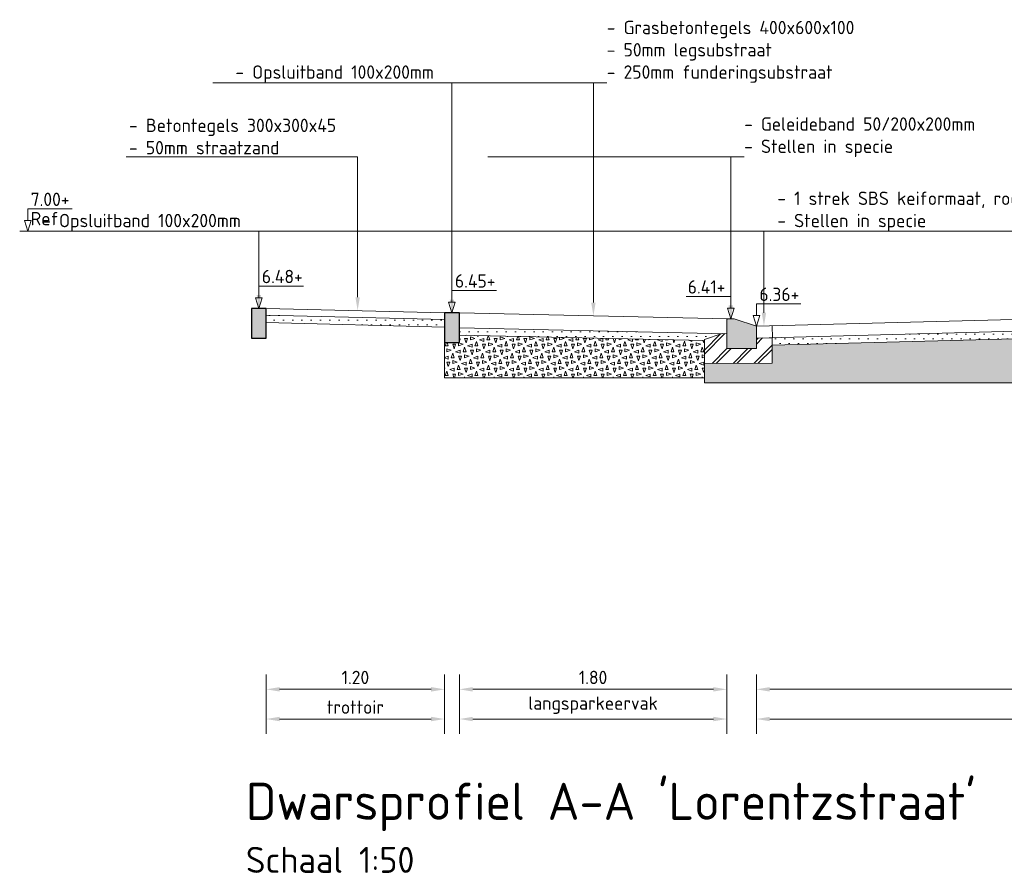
# Model space of a CAD drawing. Header units: metres. Extents: x 155733.7 to 155749.8, y 461848 to 461883.6.
# Tile 12 of 13: x 155733.7 to 155740.4, y 461877.7 to 461883.4. Entities that reach past the tile are written whole.
import ezdxf
from ezdxf import colors
from ezdxf.entities.mleader import LeaderData, LeaderLine
from ezdxf.math import Vec2, Vec3

# ---------------------------------------------------------------- set-up
doc = ezdxf.new("R2010")
doc.units = ezdxf.units.M
doc.layers.get('0').update_dxf_attribs({"lineweight": 18})
doc.layers.get('Defpoints').update_dxf_attribs({"lineweight": 18})
for name, color, linetype, lineweight in [('N-WE-GW-GROND_ZAND-AD-50', 7, 'Continuous', 18), ('N-WE-OG-HOOGTEPUNT-T18', 10, 'Continuous', 18), ('N-WE-VH-FUNDERING-A-200', 252, 'Continuous', 18), ('N-WE-VH-FUNDERING-AD-50', 252, 'Continuous', 18), ('N-WE-VH-KANTOPSLUITING_GELEIDEBAND-SD', 20, 'Continuous', 18), ('N-WE-VH-KANTOPSLUITING_OPSLUITBAND-SD', 150, 'Continuous', 25), ('N-WE-VH-VERHARDING-GD', 7, 'Continuous', 18), ('N-WE-VH-VERHARDING_FUNDERING-A-20', 7, 'Continuous', 18), ('X-XX-AL-M', 7, 'Continuous', 18), ('X-XX-AL-PEILMAAT-SD', 7, 'Continuous', 18), ('X-XX-AL-T35', 50, 'Continuous', 18), ('X-XX-AL-T50', 130, 'Continuous', 18)]:
    doc.layers.add(name, color=color, linetype=linetype, lineweight=lineweight)
doc.layers.add('X-XX-AL-HOOGTELABEL-S niet printen', color=7, linetype='Continuous', lineweight=18, plot=False)
doc.layers.add('X-XX-AL-HULPLIJN-G', color=210, linetype='Continuous', lineweight=18, plot=False)
doc.styles.add('NLCS-ISO', font='NLCS-ISO.ttf')
doc.styles.add('NLCS-ISO-M50-T18', font='NLCS-ISO.ttf', dxfattribs={"height": 0.09})
doc.styles.add('NLCS-ISO-M50-T35', font='NLCS-ISO.ttf', dxfattribs={"height": 0.175})
doc.styles.add('NLCS-ISO-M50-T50', font='NLCS-ISO.ttf', dxfattribs={"height": 0.25})
doc.dimstyles.new('NLCS-M50-T18-PIJL_L2_H2', dxfattribs={"dimscale": 0.05, "dimtxt": 2.5, "dimasz": 1.8, "dimexe": 2, "dimexo": 2, "dimgap": 0.7, "dimtad": 1, "dimzin": 0, "dimdsep": 46, "dimtxsty": 'NLCS-ISO-M50-T18', "dimcen": 0, "dimdle": 2, "dimclrd": 256, "dimclre": 256, "dimclrt": 10, "dimazin": 0, "dimtfac": 1, "dimtdec": 3, "dimtofl": 0, "dimtmove": 0, "dimatfit": 3, "dimfxl": 2, "dimfxlon": 1, "dimtfillclr": 256, "dimtolj": 1, "dimtzin": 0, "dimlwd": -1, "dimlwe": -1, "dimarcsym": 0})
pattern_1 = [(0, (0, -0.608964), (0.03125, 0.03125), [0, -0.0625])]

# ---------------------------------------------------------------- blocks, each defined once
blk = doc.blocks.new('SAL-PEILMAAT_INFRACAD_R01-SOD')
for p, q in [((0, 3), (6, 3)), ((0, 1.44), (0, 3)), ((0.45, 1.44), (-0.45, 1.44)), ((-0.45, 1.44), (0, 0)), ((0.45, 1.44), (0, 0))]:
    blk.add_line(p, q)
at = {"style": 'NLCS-ISO'}
for tag, p in [('...', (0.4, 3.4)), ('REF', (0.4, 0.8))]:
    blk.add_attdef(tag, p, '', height=1.8, dxfattribs=at)
blk = doc.blocks.new('SVH-KANTOPSLUITING_GELEIDEBAND_50_200X200-D')
h = blk.add_hatch(color=254)
h.dxf.hatch_style = 1
h.paths.add_polyline_path([(0, -0.2), (0, -0.005), (0.005, 0), (0.05, 0), (0.2, -0.05), (0.2, -0.2)])
blk.add_lwpolyline([(0, -0.2), (0, -0.005), (0.005, 0), (0.05, 0), (0.2, -0.05), (0.2, -0.2)], close=True)
blk = doc.blocks.new('SAL-PEILMAAT_INFRACAD_H01-SOD')
for p, q in [((0, 3), (6, 3)), ((0, 1.44), (0, 3)), ((0.45, 1.44), (-0.45, 1.44)), ((-0.45, 1.44), (0, 0)), ((0.45, 1.44), (0, 0))]:
    blk.add_line(p, q)
at = {"style": 'NLCS-ISO'}
blk.add_attdef('...', (0.4, 3.4), '', height=1.8, dxfattribs=at)
blk = doc.blocks.new('*D24')
at = {"layer": 'Defpoints', "color": 0, "transparency": 16777216}
for p in [(155735.3849, 461881.47), (155736.5849, 461881.44), (155736.5849, 461878.9048)]:
    blk.add_point(p, dxfattribs=at)
at = {"layer": 'X-XX-AL-M', "transparency": 16777216}
for p, q in [((155735.3849, 461879.0048), (155735.3849, 461878.8048)), ((155736.5849, 461879.0048), (155736.5849, 461878.8048)), ((155735.4749, 461878.9048), (155736.4949, 461878.9048))]:
    blk.add_line(p, q, dxfattribs=at)
for points in [[(155735.4749, 461878.9198), (155735.4749, 461878.8898), (155735.3849, 461878.9048)], [(155736.4949, 461878.9198), (155736.4949, 461878.8898), (155736.5849, 461878.9048)]]:
    blk.add_solid(points, dxfattribs=at)
at = {"layer": 'X-XX-AL-M', "color": 10, "transparency": 16777216, "insert": (155735.9849, 461878.9848), "char_height": 0.09, "attachment_point": 5, "style": 'NLCS-ISO-M50-T18', "bg_fill": 3, "box_fill_scale": 1.1, "bg_fill_color": 256, "bg_fill_true_color": 13158600, "bg_fill_transparency": 0}
blk.add_mtext('\\A1;1.20', dxfattribs=at)
blk = doc.blocks.new('*D25')
at = {"layer": 'Defpoints', "color": 0, "transparency": 16777216}
for p in [(155736.6849, 461881.44), (155738.4849, 461881.4), (155738.4849, 461878.9048)]:
    blk.add_point(p, dxfattribs=at)
at = {"layer": 'X-XX-AL-M', "transparency": 16777216}
for p, q in [((155736.6849, 461879.0048), (155736.6849, 461878.8048)), ((155738.4849, 461879.0048), (155738.4849, 461878.8048)), ((155736.7749, 461878.9048), (155738.3949, 461878.9048))]:
    blk.add_line(p, q, dxfattribs=at)
for points in [[(155736.7749, 461878.9198), (155736.7749, 461878.8898), (155736.6849, 461878.9048)], [(155738.3949, 461878.9198), (155738.3949, 461878.8898), (155738.4849, 461878.9048)]]:
    blk.add_solid(points, dxfattribs=at)
at = {"layer": 'X-XX-AL-M', "color": 10, "transparency": 16777216, "insert": (155737.5849, 461878.9848), "char_height": 0.09, "attachment_point": 5, "style": 'NLCS-ISO-M50-T18', "bg_fill": 3, "box_fill_scale": 1.1, "bg_fill_color": 256, "bg_fill_true_color": 13158600, "bg_fill_transparency": 0}
blk.add_mtext('\\A1;1.80', dxfattribs=at)
blk = doc.blocks.new('*D26')
at = {"layer": 'Defpoints', "color": 0, "transparency": 16777216}
for p in [(155738.6849, 461881.35), (155743.1849, 461881.33), (155743.1849, 461878.9048)]:
    blk.add_point(p, dxfattribs=at)
at = {"layer": 'X-XX-AL-M', "transparency": 16777216}
for p, q in [((155738.6849, 461879.0048), (155738.6849, 461878.8048)), ((155743.1849, 461879.0048), (155743.1849, 461878.8048)), ((155738.7749, 461878.9048), (155743.0949, 461878.9048))]:
    blk.add_line(p, q, dxfattribs=at)
for points in [[(155738.7749, 461878.9198), (155738.7749, 461878.8898), (155738.6849, 461878.9048)], [(155743.0949, 461878.9198), (155743.0949, 461878.8898), (155743.1849, 461878.9048)]]:
    blk.add_solid(points, dxfattribs=at)
at = {"layer": 'X-XX-AL-M', "color": 10, "transparency": 16777216, "insert": (155740.9349, 461878.9848), "char_height": 0.09, "attachment_point": 5, "style": 'NLCS-ISO-M50-T18', "bg_fill": 3, "box_fill_scale": 1.1, "bg_fill_color": 256, "bg_fill_true_color": 13158600, "bg_fill_transparency": 0}
blk.add_mtext('\\A1;4.50', dxfattribs=at)
blk = doc.blocks.new('*D31')
at = {"layer": 'Defpoints', "color": 0, "transparency": 16777216}
for p in [(155738.6849, 461881.35), (155743.1849, 461881.33), (155738.6849, 461878.7048)]:
    blk.add_point(p, dxfattribs=at)
at = {"layer": 'X-XX-AL-M', "transparency": 16777216}
for p, q in [((155738.6849, 461878.8048), (155738.6849, 461878.6048)), ((155743.1849, 461878.8048), (155743.1849, 461878.6048)), ((155743.0949, 461878.7048), (155738.7749, 461878.7048))]:
    blk.add_line(p, q, dxfattribs=at)
for points in [[(155738.7749, 461878.7198), (155738.7749, 461878.6898), (155738.6849, 461878.7048)], [(155743.0949, 461878.7198), (155743.0949, 461878.6898), (155743.1849, 461878.7048)]]:
    blk.add_solid(points, dxfattribs=at)
at = {"layer": 'X-XX-AL-M', "color": 10, "transparency": 16777216, "insert": (155740.9349, 461878.7983), "char_height": 0.09, "attachment_point": 5, "style": 'NLCS-ISO-M50-T18', "bg_fill": 3, "box_fill_scale": 1.1, "bg_fill_color": 256, "bg_fill_true_color": 13158600, "bg_fill_transparency": 0}
blk.add_mtext('\\A1;rijbaan', dxfattribs=at)
blk = doc.blocks.new('*D32')
at = {"layer": 'Defpoints', "color": 0, "transparency": 16777216}
for p in [(155736.6849, 461881.44), (155738.4849, 461881.4001), (155736.6849, 461878.7048)]:
    blk.add_point(p, dxfattribs=at)
at = {"layer": 'X-XX-AL-M', "transparency": 16777216}
for p, q in [((155736.6849, 461878.8048), (155736.6849, 461878.6048)), ((155738.4849, 461878.8048), (155738.4849, 461878.6048)), ((155738.3949, 461878.7048), (155736.7749, 461878.7048))]:
    blk.add_line(p, q, dxfattribs=at)
for points in [[(155736.7749, 461878.7198), (155736.7749, 461878.6898), (155736.6849, 461878.7048)], [(155738.3949, 461878.7198), (155738.3949, 461878.6898), (155738.4849, 461878.7048)]]:
    blk.add_solid(points, dxfattribs=at)
at = {"layer": 'X-XX-AL-M', "color": 10, "transparency": 16777216, "insert": (155737.5849, 461878.7983), "char_height": 0.09, "attachment_point": 5, "style": 'NLCS-ISO-M50-T18', "bg_fill": 3, "box_fill_scale": 1.1, "bg_fill_color": 256, "bg_fill_true_color": 13158600, "bg_fill_transparency": 0}
blk.add_mtext('\\A1;langsparkeervak', dxfattribs=at)
blk = doc.blocks.new('*D33')
at = {"layer": 'Defpoints', "color": 0, "transparency": 16777216}
for p in [(155735.3849, 461881.47), (155736.5849, 461881.44), (155735.3849, 461878.7048)]:
    blk.add_point(p, dxfattribs=at)
at = {"layer": 'X-XX-AL-M', "transparency": 16777216}
for p, q in [((155735.3849, 461878.8048), (155735.3849, 461878.6048)), ((155736.5849, 461878.8048), (155736.5849, 461878.6048)), ((155736.4949, 461878.7048), (155735.4749, 461878.7048))]:
    blk.add_line(p, q, dxfattribs=at)
for points in [[(155735.4749, 461878.7198), (155735.4749, 461878.6898), (155735.3849, 461878.7048)], [(155736.4949, 461878.7198), (155736.4949, 461878.6898), (155736.5849, 461878.7048)]]:
    blk.add_solid(points, dxfattribs=at)
at = {"layer": 'X-XX-AL-M', "color": 10, "transparency": 16777216, "insert": (155735.9849, 461878.7848), "char_height": 0.09, "attachment_point": 5, "style": 'NLCS-ISO-M50-T18', "bg_fill": 3, "box_fill_scale": 1.1, "bg_fill_color": 256, "bg_fill_true_color": 13158600, "bg_fill_transparency": 0}
blk.add_mtext('\\A1;trottoir', dxfattribs=at)
blk = doc.blocks.new('SVH-KANTOPSLUITING_OPSLUITBAND_100X200-D')
blk.add_hatch(color=254).paths.add_polyline_path([(-0.1, -0.2), (0, -0.2), (0, 0), (-0.1, 0)])
at = {"flags": 128}
blk.add_lwpolyline([(-0.1, -0.2), (0, -0.2), (0, 0), (-0.1, 0)], close=True, dxfattribs=at)

msp = doc.modelspace()

# ---------------------------------------------------------------- hatches: boundary and pattern name
at = {"layer": 'N-WE-GW-GROND_ZAND-AD-50', "ltscale": 0.2, "transparency": 33554687}
h = msp.add_hatch(dxfattribs=at)
h.set_pattern_fill('AGW-GROND_ZAND_CUNETZAND-SOD', color=256, scale=0.05, pattern_type=2)
h.set_pattern_definition(pattern_1)
h.paths.add_polyline_path([(155736.5849, 461881.345), (155736.5849, 461881.395), (155735.3849, 461881.425), (155735.3849, 461881.375)])
h = msp.add_hatch(dxfattribs=at)
h.set_pattern_fill('AGW-GROND_ZAND_CUNETZAND-SOD', color=256, scale=0.05, pattern_type=2)
h.set_pattern_definition([(0, (0, 0), (0.03125, 0.03125), [0, -0.0625])])
h.paths.add_polyline_path([(155736.6849, 461881.34), (155736.6849, 461881.2899), (155738.3349, 461881.2534), (155738.3349, 461881.2608), (155738.4544, 461881.3007)])
h = msp.add_hatch(dxfattribs=at)
h.set_pattern_fill('AGW-GROND_ZAND_CUNETZAND-SOD', color=256, scale=0.05, pattern_type=2)
h.set_pattern_definition(pattern_1)
h.paths.add_polyline_path([(155743.0797, 461881.2227), (155743.0796, 461881.2728), (155740.9349, 461881.33), (155738.7899, 461881.2728), (155738.7899, 461881.2227), (155740.9349, 461881.2799)])
at = {"layer": 'N-WE-VH-FUNDERING-A-200'}
h = msp.add_hatch(dxfattribs=at)
h.set_pattern_fill('AVH-FUNDERING_GRANULAAT_BETON-SOD', color=256, scale=0.02, pattern_type=2)
h.set_pattern_definition([(0, (155736.589856, 461881.018317), (0.08, 0.04), [0.02, -0.18]), (18.43495, (155736.599856, 461880.978317), (0.079999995, 0.04000009), [0.0316228, -0.6008328]), (71.565, (155736.589856, 461881.01832), (0.06, -0.02), [0.0316228, -0.0316228]), (90, (155736.599856, 461880.978317), (-0.04, 0.08), [0.02, -0.18]), (108.43495, (155736.609856, 461881.018317), (-0.04000009, 0.079999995), [0.0316228, -0.6008328]), (161.565, (155736.569856, 461881.00832), (0.02, 0.06), [0.0316228, -0.0316228]), (180, (155736.579856, 461880.988317), (-0.08, -0.04), [0.02, -0.18]), (198.43495, (155736.569856, 461881.028317), (-0.079999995, -0.040000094), [0.0316228, -0.6008328]), (270, (155736.569856, 461881.028317), (0.04, -0.08), [0.02, -0.18]), (288.43495, (155736.559856, 461880.988317), (0.040000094, -0.079999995), [0.0316228, -0.6008328])])
h.paths.add_polyline_path([(155738.3349, 461881.2534), (155736.6849, 461881.2899), (155736.6849, 461881.24), (155736.5849, 461881.24), (155736.5849, 461881.0033), (155738.3349, 461881.0033), (155738.3349, 461881.1)])
at = {"layer": 'N-WE-VH-FUNDERING-AD-50'}
h = msp.add_hatch(dxfattribs=at)
h.set_pattern_fill('AVH-FUNDERING_01-SOD', color=256, scale=0.2, pattern_type=2)
h.set_pattern_definition([(0, (155741.12486, 461882.0169), (0, 0.2), [0, -0.2]), (0, (155741.12686, 461881.9469), (0, 0.2), [0, -0.2]), (0, (155741.13286, 461882.0549), (0, 0.2), [0, -0.2]), (338.1986, (155741.028856, 461881.9929), (0.60000005, -0.2), [0.021541, -1.055492]), (216.8699, (155741.048856, 461881.9849), (0.6, 0.4), [0.01, -0.99]), (130.6013, (155741.040856, 461881.978898), (1.00000008, -1.1999998), [0.018439, -1.82547]), (206.565, (155740.97486, 461881.9549), (-0.1999998, -0.2000003), [0.004472, -0.442741]), (326.31, (155740.970856, 461881.9529), (0.3999999, -0.2000003), [0.007211, -0.713899]), (108.435, (155740.976856, 461881.9489), (-0.1999997, 0.4000001), [0.006325, -0.626131]), (225, (155741.10286, 461881.9349), (-2e-17, -0.2), [0.008485, -0.274357]), (0, (155741.09686, 461881.9289), (0.2, 0.2), [0.012, -0.188]), (135, (155741.10886, 461881.9289), (-0.2, 0), [0.008485, -0.274357]), (251.565, (155741.078856, 461882.0629), (0.1999997, 0.4000001), [0.006325, -0.626131]), (0, (155741.07686, 461882.0569), (0.2, 0.2), [0.01, -0.19]), (143.1301, (155741.086856, 461882.0569), (-0.6, 0.4), [0.01, -0.99]), (213.69, (155740.972856, 461882.0649), (0.3999999, 0.2000003), [0.007211, -0.713899]), (341.565, (155740.966856, 461882.0609), (-0.4000001, 0.1999997), [0.012649, -0.619806]), (126.8699, (155740.978856, 461882.0569), (0.4, -0.6), [0.01, -0.99]), (0, (155741.03086, 461882.0569), (0, 0.2), [0, -0.2]), (0, (155740.97686, 461882.0049), (0, 0.2), [0, -0.2]), (0, (155741.03286, 461881.9309), (0, 0.2), [0, -0.2]), (0, (155741.08686, 461881.9929), (0, 0.2), [0, -0.2]), (0, (155741.02886, 461882.0269), (0, 0.2), [0, -0.2]), (0, (155740.98486, 461882.0329), (0, 0.2), [0, -0.2]), (0, (155741.00286, 461882.0209), (0, 0.2), [0, -0.2]), (0, (155740.99486, 461881.9729), (0, 0.2), [0, -0.2]), (0, (155740.94686, 461881.9809), (0, 0.2), [0, -0.2]), (0, (155740.94886, 461882.0269), (0, 0.2), [0, -0.2]), (0, (155740.94286, 461882.0709), (0, 0.2), [0, -0.2]), (0, (155741.00486, 461882.0789), (0, 0.2), [0, -0.2]), (0, (155741.04886, 461882.0869), (0, 0.2), [0, -0.2]), (0, (155741.11886, 461882.0789), (0, 0.2), [0, -0.2]), (0, (155741.07086, 461882.0169), (0, 0.2), [0, -0.2]), (0, (155741.05086, 461882.0529), (0, 0.2), [0, -0.2]), (0, (155741.06686, 461881.9569), (0, 0.2), [0, -0.2]), (0, (155741.00686, 461881.9469), (0, 0.2), [0, -0.2]), (0, (155741.06686, 461881.9029), (0, 0.2), [0, -0.2]), (0, (155741.00086, 461881.9149), (0, 0.2), [0, -0.2]), (0, (155740.93686, 461881.9089), (0, 0.2), [0, -0.2]), (0, (155740.96086, 461881.8989), (0, 0.2), [0, -0.2]), (0, (155740.96286, 461881.9269), (0, 0.2), [0, -0.2]), (0, (155741.09686, 461881.8949), (0, 0.2), [0, -0.2]), (0, (155741.12086, 461881.9769), (0, 0.2), [0, -0.2]), (0, (155741.11086, 461882.0369), (0, 0.2), [0, -0.2]), (0, (155741.01886, 461881.8929), (0, 0.2), [0, -0.2])])
h.paths.add_polyline_path([(155738.7899, 461881.2227), (155738.7899, 461881.1007), (155738.3349, 461881.1), (155738.3349, 461880.9701), (155743.5849, 461880.9701), (155743.5849, 461881.25), (155743.4849, 461881.25), (155743.4849, 461881.15), (155743.0799, 461881.15), (155743.0797, 461881.2227), (155740.9349, 461881.2799)])
at = {"layer": 'N-WE-VH-VERHARDING_FUNDERING-A-20'}
h = msp.add_hatch(dxfattribs=at)
h.set_pattern_fill('AVH-FUNDERING_SCHUIMBETON-SO', color=256, scale=0.02, angle=0.21518, pattern_type=2)
h.set_pattern_definition([(45.215183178, (10809.25244, 49788.94759), (-0.070975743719, 0.07044461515), []), (45.215183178, (10809.25254, 49788.91959), (-0.070975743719, 0.07044461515), [])])
h.paths.add_polyline_path([(155738.6849, 461881.27), (155738.7899, 461881.2728), (155738.7899, 461881.1007), (155738.3349, 461881.1), (155738.3349, 461881.2608), (155738.4544, 461881.3007), (155738.4849, 461881.3001), (155738.4849, 461881.2), (155738.6849, 461881.2)])

# ---------------------------------------------------------------- linework, layer by layer
at = {"layer": 'N-WE-VH-VERHARDING-GD', "flags": 128}
for points in [[(155735.3849, 461881.47), (155736.5849, 461881.44)], [(155736.6849, 461881.44), (155738.4899, 461881.4)], [(155735.3849, 461881.425), (155736.5849, 461881.395)], [(155735.3849, 461881.375), (155736.5849, 461881.345)], [(155738.6849, 461881.35), (155740.9349, 461881.41), (155743.1882, 461881.3499)], [(155736.6849, 461881.34), (155738.4849, 461881.3001)], [(155738.687, 461881.27), (155740.9349, 461881.33), (155743.1827, 461881.27)], [(155738.7899, 461881.3528), (155738.792, 461881.2728)], [(155736.6849, 461881.2899), (155738.3349, 461881.2534)], [(155743.4849, 461881.25), (155743.5849, 461881.25), (155743.5849, 461880.9701), (155738.3349, 461880.9701), (155738.3349, 461881.1)], [(155738.7899, 461881.2227), (155740.9349, 461881.2799), (155743.0797, 461881.2227)]]:
    msp.add_lwpolyline(points, dxfattribs=at)
msp.add_lwpolyline([(155738.6849, 461881.27), (155738.6849, 461881.2), (155738.4849, 461881.2), (155738.4849, 461881.3001), (155738.4544, 461881.3007), (155738.3349, 461881.2608), (155738.3349, 461881.1), (155738.7899, 461881.1007), (155738.7899, 461881.2728)], close=True, dxfattribs=at)
at = {"layer": 'X-XX-AL-HULPLIJN-G', "flags": 128}
msp.add_lwpolyline([(155733.7786, 461881.99), (155748.8285, 461881.99)], dxfattribs=at)

# ---------------------------------------------------------------- block references
at = {"layer": 'N-WE-VH-KANTOPSLUITING_GELEIDEBAND-SD'}
msp.add_blockref('SVH-KANTOPSLUITING_GELEIDEBAND_50_200X200-D', (155738.4849, 461881.4), dxfattribs=at)
at = {"layer": 'X-XX-AL-HOOGTELABEL-S niet printen', "xscale": 0.05, "yscale": 0.05, "zscale": 0.05}
msp.add_blockref('SAL-PEILMAAT_INFRACAD_R01-SOD', (155733.7786, 461881.99), dxfattribs=at).add_auto_attribs({'...': '7.00+', 'REF': 'Ref'})
at = {"layer": 'X-XX-AL-PEILMAAT-SD', "xscale": 0.05, "yscale": 0.05, "zscale": 0.05}
for p, values in [((155735.3349, 461881.47), {'...': '6.48+'}), ((155736.6349, 461881.44), {'...': '6.45+'})]:
    msp.add_blockref('SAL-PEILMAAT_INFRACAD_H01-SOD', p, dxfattribs=at).add_auto_attribs(values)
at = {"layer": 'X-XX-AL-PEILMAAT-SD'}
ref = msp.add_blockref('SAL-PEILMAAT_INFRACAD_H01-SOD', (155738.5124, 461881.4), dxfattribs=dict(at, xscale=-0.05, yscale=0.05, zscale=0.05))
ref.add_attrib('...', '6.41+', (155738.2224, 461881.57), dxfattribs={"layer": '0', "height": 0.09, "style": 'NLCS-ISO'})

# ---------------------------------------------------------------- texts
at = {"layer": 'X-XX-AL-T35', "insert": (155735.2476, 461877.8438), "char_height": 0.175, "attachment_point": 1, "style": 'NLCS-ISO-M50-T35'}
msp.add_mtext_dynamic_manual_height_columns('Schaal 1:50', width=5.387368, gutter_width=1.75, heights=[0], dxfattribs=at)
at = {"layer": 'X-XX-AL-T50', "insert": (155735.2476, 461878.2756), "char_height": 0.25, "attachment_point": 1, "style": 'NLCS-ISO-M50-T50'}
msp.add_mtext_dynamic_manual_height_columns("Dwarsprofiel A-A 'Lorentzstraat' ", width=9.977234, gutter_width=2.5, heights=[0], dxfattribs=at)

# ---------------------------------------------------------------- next in the draw order: dimensions: what is measured, and where the dimension line sits
at = {"layer": 'X-XX-AL-M'}
for base, p1, p2, picture, middle in [((155736.5849, 461878.9048), (155735.3849, 461881.47), (155736.5849, 461881.44), '*D24', (155735.9849, 461878.9848)), ((155738.4849, 461878.9048), (155736.6849, 461881.44), (155738.4849, 461881.4), '*D25', (155737.5849, 461878.9848)), ((155743.1849, 461878.9048), (155738.6849, 461881.35), (155743.1849, 461881.33), '*D26', (155740.9349, 461878.9848))]:
    dim = msp.add_linear_dim(base=base, p1=p1, p2=p2, dimstyle='NLCS-M50-T18-PIJL_L2_H2', override={"dimtfill": 1}, dxfattribs=at)
    dim.commit()
    dim.dimension.update_dxf_attribs({"geometry": picture, "text_midpoint": middle})

# ---------------------------------------------------------------- next in the draw order: dimensions: what is measured, and where the dimension line sits
for base, p1, p2, text, picture, middle in [((155735.3849, 461878.7048), (155736.5849, 461881.44), (155735.3849, 461881.47), 'trottoir', '*D33', (155735.9849, 461878.7848)), ((155736.6849, 461878.7048), (155738.4849, 461881.4001), (155736.6849, 461881.44), 'langsparkeervak', '*D32', (155737.5849, 461878.7983)), ((155738.6849, 461878.7048), (155743.1849, 461881.33), (155738.6849, 461881.35), 'rijbaan', '*D31', (155740.9349, 461878.7983))]:
    dim = msp.add_linear_dim(base=base, p1=p1, p2=p2, text=text, dimstyle='NLCS-M50-T18-PIJL_L2_H2', override={"dimtfill": 1}, dxfattribs=at)
    dim.commit()
    dim.dimension.update_dxf_attribs({"geometry": picture, "text_midpoint": middle})

# ---------------------------------------------------------------- next in the draw order: linework, layer by layer
at = {"layer": 'N-WE-VH-VERHARDING-GD', "flags": 128}
msp.add_lwpolyline([(155736.5849, 461881.24), (155736.5849, 461881.0033), (155738.3349, 461881.0033)], dxfattribs=at)

# ---------------------------------------------------------------- next in the draw order: block references
at = {"layer": 'N-WE-VH-KANTOPSLUITING_OPSLUITBAND-SD'}
for p in [(155735.3849, 461881.47), (155736.6849, 461881.44)]:
    msp.add_blockref('SVH-KANTOPSLUITING_OPSLUITBAND_100X200-D', p, dxfattribs=at)
at = {"layer": 'X-XX-AL-PEILMAAT-SD', "xscale": 0.05, "yscale": 0.05, "zscale": 0.05}
msp.add_blockref('SAL-PEILMAAT_INFRACAD_H01-SOD', (155738.6849, 461881.35), dxfattribs=at).add_auto_attribs({'...': '6.36+'})

# ---------------------------------------------------------------- next in the draw order: leaders
at = {"layer": 'N-WE-OG-HOOGTEPUNT-T18'}
ml = msp.add_multileader_mtext('Standard', dxfattribs=at)
ml.set_content('- Grasbetontegels 400x600x100\\P- 50mm legsubstraat\\P- 250mm funderingsubstraat', color=256, style='NLCS-ISO-M50-T18')
ml.set_leader_properties(color=256, linetype='ByLayer', lineweight=-1)
ml.build(insert=Vec2(0, 0))
ml.multileader.update_dxf_attribs({"text_left_attachment_type": 5, "text_right_attachment_type": 5, "dogleg_length": 0.09, "arrow_head_size": 0.09})
ctx = ml.context
ctx.base_point, ctx.char_height, ctx.arrow_head_size, ctx.landing_gap_size, ctx.plane_origin = Vec3(155737.6774, 461882.99), 0.09, 0.09, 0, Vec3(9249.9776, 37956.8857)
ctx.left_attachment, ctx.right_attachment = 5, 5
notes = []
notes.append((ctx, [(0, (1, 1, 0), (155737.5874, 461882.99), (1, 0), 0.09, [(0, [(155737.5874, 461881.42)], 0, [])])]))
ctx.mtext.insert, ctx.mtext.flow_direction = Vec3(155737.6774, 461883.407), 5
ml = msp.add_multileader_mtext('Standard', dxfattribs=at)
ml.set_content('- Opsluitband 100x200mm', color=256, style='NLCS-ISO-M50-T18')
ml.set_leader_properties(color=256, linetype='ByLayer', lineweight=-1)
ml.build(insert=Vec2(0, 0))
ml.multileader.update_dxf_attribs({"text_left_attachment_type": 5, "text_right_attachment_type": 5, "dogleg_length": 0.09, "arrow_head_size": 0.09})
ctx = ml.context
ctx.base_point, ctx.char_height, ctx.arrow_head_size, ctx.landing_gap_size, ctx.plane_origin = Vec3(155735.1769, 461882.99), 0.09, 0.09, 0, Vec3(302224.2447, 37956.9057)
ctx.left_attachment, ctx.right_attachment = 5, 5
notes.append((ctx, [(0, (1, 1, 0), (155736.6349, 461882.99), (-1, 0), 0.09, [(0, [(155736.6349, 461881.44)], 0, [])])]))
ctx.mtext.insert, ctx.mtext.flow_direction = Vec3(155735.1769, 461883.107), 5
ml = msp.add_multileader_mtext('Standard', dxfattribs=at)
ml.set_content('- Geleideband 50/200x200mm\\P- Stellen in specie', color=256, style='NLCS-ISO-M50-T18')
ml.set_leader_properties(color=256, linetype='ByLayer', lineweight=-1)
ml.build(insert=Vec2(0, 0))
ml.multileader.update_dxf_attribs({"text_left_attachment_type": 5, "text_right_attachment_type": 5, "dogleg_length": 0.09, "arrow_head_size": 0.09})
ctx = ml.context
ctx.base_point, ctx.char_height, ctx.arrow_head_size, ctx.landing_gap_size, ctx.plane_origin = Vec3(155738.6024, 461882.49), 0.09, 0.09, 0, Vec3(9250.9026, 37956.8657)
ctx.left_attachment, ctx.right_attachment = 5, 5
notes.append((ctx, [(0, (1, 1, 0), (155738.5124, 461882.49), (1, 0), 0.09, [(0, [(155738.5124, 461881.4)], 0, [])])]))
ctx.mtext.insert, ctx.mtext.flow_direction = Vec3(155738.6024, 461882.757), 5
ml = msp.add_multileader_mtext('Standard', dxfattribs=at)
ml.set_content('- Betontegels 300x300x45\\P- 50mm straatzand', color=256, style='NLCS-ISO-M50-T18')
ml.set_leader_properties(color=256, linetype='ByLayer', lineweight=-1)
ml.build(insert=Vec2(0, 0))
ml.multileader.update_dxf_attribs({"text_left_attachment_type": 5, "text_right_attachment_type": 5, "dogleg_length": 0.09, "arrow_head_size": 0.09})
ctx = ml.context
ctx.base_point, ctx.char_height, ctx.arrow_head_size, ctx.landing_gap_size, ctx.plane_origin = Vec3(155734.4609, 461882.49), 0.09, 0.09, 0, Vec3(302223.6097, 37956.9207)
ctx.left_attachment, ctx.right_attachment = 5, 5
notes.append((ctx, [(0, (1, 1, 0), (155735.9999, 461882.49), (-1, 0), 0.09, [(0, [(155735.9999, 461881.455)], 0, [])])]))
ctx.mtext.insert, ctx.mtext.flow_direction = Vec3(155734.4609, 461882.748), 5
ml = msp.add_multileader_mtext('Standard', dxfattribs=at)
ml.set_content('- Straatbakstenen\\P- 50mm straatzand\\P- 250mm mengranulaat 0/31,5', color=256, style='NLCS-ISO-M50-T18')
ml.set_leader_properties(color=256, linetype='ByLayer', lineweight=-1)
ml.build(insert=Vec2(0, 0))
ml.multileader.update_dxf_attribs({"text_left_attachment_type": 5, "text_right_attachment_type": 5, "dogleg_length": 0.09, "arrow_head_size": 0.09})
ctx = ml.context
ctx.base_point, ctx.char_height, ctx.arrow_head_size, ctx.landing_gap_size, ctx.plane_origin = Vec3(155741.0249, 461881.99), 0.09, 0.09, 0, Vec3(9253.3251, 37956.8757)
ctx.left_attachment, ctx.right_attachment = 5, 5
notes.append((ctx, [(0, (1, 1, 0), (155740.9349, 461881.99), (1, 0), 0.09, [(0, [(155740.9349, 461881.41)], 0, [])])]))
ctx.mtext.insert, ctx.mtext.flow_direction = Vec3(155741.0249, 461882.407), 5
ml = msp.add_multileader_mtext('Standard', dxfattribs=at)
ml.set_content('- 1 strek SBS keiformaat, rood\\P- Stellen in specie', color=256, style='NLCS-ISO-M50-T18')
ml.set_leader_properties(color=256, linetype='ByLayer', lineweight=-1)
ml.build(insert=Vec2(0, 0))
ml.multileader.update_dxf_attribs({"text_left_attachment_type": 5, "text_right_attachment_type": 5, "dogleg_length": 0.09, "arrow_head_size": 0.09})
ctx = ml.context
ctx.base_point, ctx.char_height, ctx.arrow_head_size, ctx.landing_gap_size, ctx.plane_origin = Vec3(155738.8255, 461881.99), 0.09, 0.09, 0, Vec3(9251.1257, 37956.817)
ctx.left_attachment, ctx.right_attachment = 5, 5
notes.append((ctx, [(0, (1, 1, 0), (155738.7355, 461881.99), (1, 0), 0.09, [(0, [(155738.7355, 461881.3513)], 0, [])])]))
ctx.mtext.insert, ctx.mtext.flow_direction = Vec3(155738.8255, 461882.257), 5
ml = msp.add_multileader_mtext('Standard', dxfattribs=at)
ml.set_content('- Opsluitband 100x200mm', color=256, style='NLCS-ISO-M50-T18')
ml.set_leader_properties(color=256, linetype='ByLayer', lineweight=-1)
ml.build(insert=Vec2(0, 0))
ml.multileader.update_dxf_attribs({"text_left_attachment_type": 5, "text_right_attachment_type": 5, "dogleg_length": 0.09, "arrow_head_size": 0.09})
ctx = ml.context
ctx.base_point, ctx.char_height, ctx.arrow_head_size, ctx.landing_gap_size, ctx.plane_origin = Vec3(155733.8769, 461881.99), 0.09, 0.09, 0, Vec3(302222.9447, 37956.9357)
ctx.left_attachment, ctx.right_attachment = 5, 5
notes.append((ctx, [(0, (1, 1, 0), (155735.3349, 461881.99), (-1, 0), 0.09, [(0, [(155735.3349, 461881.47)], 0, [])])]))
ctx.mtext.insert, ctx.mtext.flow_direction = Vec3(155733.8769, 461882.107), 5
for ctx, leaders in notes:
    for number, flags, end, landing, length, lines in leaders:
        leader = LeaderData()
        leader.index, (leader.has_last_leader_line, leader.has_dogleg_vector, leader.attachment_direction) = number, flags
        leader.last_leader_point, leader.dogleg_vector, leader.dogleg_length = Vec3(end), Vec3(landing), length
        for number, points, colour, breaks in lines:
            line = LeaderLine()
            line.index, line.vertices, line.color, line.breaks = number, Vec3.list(points), colors.encode_raw_color(colour), breaks
            leader.lines.append(line)
        ctx.leaders.append(leader)

doc.saveas('drawing.dxf')
